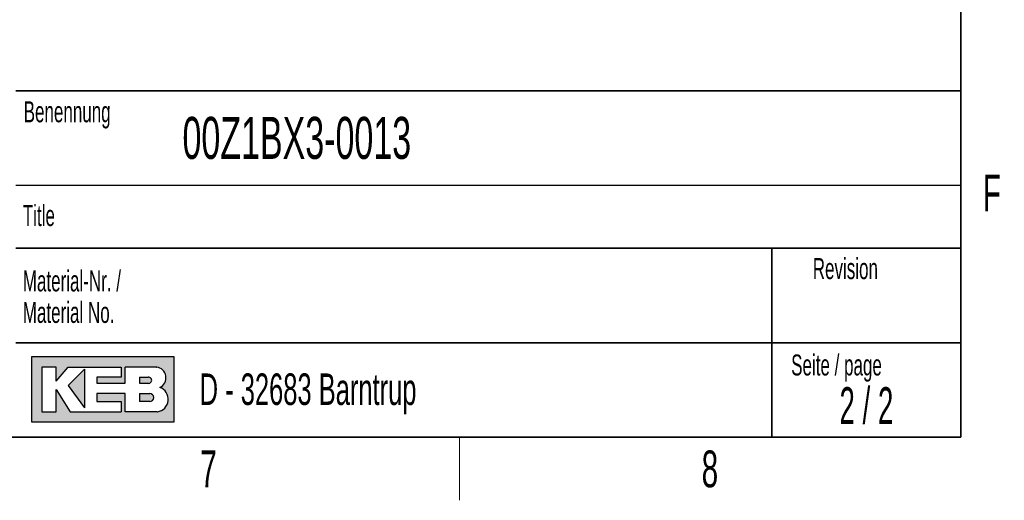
# Model space of a CAD drawing. Header units: millimetres. Extents: x 5 to 418, y 2 to 292.
# Tile 29 of 39: x 318 to 412, y 6 to 52. Entities that reach past the tile are written whole.
import ezdxf

# ---------------------------------------------------------------- set-up
doc = ezdxf.new("R2010")
doc.units = ezdxf.units.MM
doc.layers.add('SLD-0', color=7, linetype='Continuous')
doc.styles.add('SLDTEXTSTYLE0', font='TXT', dxfattribs={"width": 0.605})
doc.styles.add('SLDTEXTSTYLE1', font='TXT', dxfattribs={"width": 0.563})

# ---------------------------------------------------------------- blocks, each defined once
blk = doc.blocks.new('SW_NOTE_0_3')
at = {"layer": 'SLD-0', "color": 0, "char_height": 2, "attachment_point": 1, "style": 'SLDTEXTSTYLE0'}
for s, insert in [('Material-Nr. /', (0, 2.5781354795)), ('Material No.', (0, -0.4218645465))]:
    blk.add_mtext(s, dxfattribs=dict(at, insert=insert))

msp = doc.modelspace()

# ---------------------------------------------------------------- hatches: boundary and pattern name
at = {"linetype": 'Continuous'}
h = msp.add_hatch(color=7, dxfattribs=at)
h.paths.add_polyline_path([(319.519086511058, 13.45626988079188), (333.083981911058, 13.45626988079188), (333.083981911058, 19.65736492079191), (319.519086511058, 19.65736492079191)], flags=0)
edge = h.paths.add_edge_path(flags=0)
edge.add_arc((331.3188604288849, 15.61738520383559), 1.20464082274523, -81.72003226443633, 70.1709600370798, ccw=False)
edge.add_line((331.4923410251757, 14.42530131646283), (331.480008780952, 14.42519098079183))
edge.add_line((331.480008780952, 14.42519098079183), (328.4331606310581, 14.42519098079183))
edge.add_line((328.4331606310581, 14.42519098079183), (328.4331606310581, 16.16924896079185))
edge.add_line((328.4331606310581, 16.16924896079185), (325.7201815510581, 16.16924896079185))
edge.add_line((325.7201815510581, 16.16924896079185), (325.7201815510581, 15.39411208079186))
edge.add_line((325.7201815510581, 15.39411208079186), (328.0455921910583, 15.39411208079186))
edge.add_line((328.0455921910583, 15.39411208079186), (328.0455921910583, 14.42519098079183))
edge.add_line((328.0455921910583, 14.42519098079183), (323.2009866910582, 14.42519098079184))
edge.add_line((323.2009866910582, 14.42519098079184), (321.8444971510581, 16.55681740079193))
edge.add_line((321.8444971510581, 16.55681740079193), (321.8444971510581, 14.42519098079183))
edge.add_line((321.8444971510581, 14.42519098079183), (320.4880076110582, 14.42519098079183))
edge.add_line((320.4880076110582, 14.42519098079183), (320.4880076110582, 18.68844382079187))
edge.add_line((320.4880076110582, 18.68844382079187), (321.8444971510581, 18.68844382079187))
edge.add_line((321.8444971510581, 18.68844382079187), (321.8444971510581, 17.33195428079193))
edge.add_line((321.8444971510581, 17.33195428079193), (323.0072024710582, 18.68844382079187))
edge.add_line((323.0072024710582, 18.68844382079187), (328.0455921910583, 18.68844382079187))
edge.add_line((328.0455921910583, 18.68844382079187), (328.0455921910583, 17.71952272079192))
edge.add_line((328.0455921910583, 17.71952272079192), (325.7201815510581, 17.71952272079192))
edge.add_line((325.7201815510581, 17.71952272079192), (325.7201815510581, 17.13817006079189))
edge.add_line((325.7201815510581, 17.13817006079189), (328.4331606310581, 17.13817006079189))
edge.add_line((328.4331606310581, 17.13817006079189), (328.4331606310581, 18.68844382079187))
edge.add_line((328.4331606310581, 18.68844382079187), (331.4242487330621, 18.68844382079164))
edge.add_line((331.4242487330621, 18.68844382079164), (331.4256482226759, 18.68844382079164))
edge.add_line((331.4256482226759, 18.68844382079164), (331.4259454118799, 18.68845828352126))
edge.add_arc((331.2860949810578, 17.67430640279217), 1.023749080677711, -64.45894120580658, 82.14849338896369, ccw=False)
msp.add_hatch(color=7, dxfattribs=at).paths.add_polyline_path([(324.5574762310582, 14.81275942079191), (324.557476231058, 18.49465960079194), (323.0072024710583, 16.94438584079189)], flags=0)
h = msp.add_hatch(color=7, dxfattribs=at)
edge = h.paths.add_edge_path(flags=0)
edge.add_line((329.7896501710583, 17.13817006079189), (330.6013652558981, 17.13817006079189))
edge.add_arc((330.6568434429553, 17.42884639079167), 0.2959232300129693, 259.1945394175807, 460.8054605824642)
edge.add_line((330.6013652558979, 17.71952272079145), (329.7896501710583, 17.71952272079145))
edge.add_line((329.7896501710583, 17.71952272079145), (329.7896501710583, 17.13817006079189))
h = msp.add_hatch(color=7, dxfattribs=at)
edge = h.paths.add_edge_path(flags=0)
edge.add_line((329.7896501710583, 15.39411208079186), (330.7588584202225, 15.39411208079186))
edge.add_arc((330.7588584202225, 15.78168052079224), 0.3875684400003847, 270.0000000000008, 450.0000000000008)
edge.add_line((330.7588584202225, 16.16924896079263), (330.7386620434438, 16.16924896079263))
edge.add_line((330.7386620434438, 16.16924896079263), (329.7896501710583, 16.16924896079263))
edge.add_line((329.7896501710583, 16.16924896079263), (329.7896501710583, 15.39411208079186))

# ---------------------------------------------------------------- linework, layer by layer
at = {"layer": 'SLD-0', "lineweight": 35}
for p, q in [((408, 12), (408, 282.5)), ((318, 45), (408, 45)), ((408, 45), (408, 12)), ((408, 30), (318, 30)), ((390, 12), (390, 30)), ((318, 21), (390, 21)), ((390, 21), (408, 21)), ((26, 12), (408, 12)), ((408, 12), (318, 12))]:
    msp.add_line(p, q, dxfattribs=at)
at = {"layer": 'SLD-0'}
for p, q in [((318, 36), (408, 36)), ((331.4242487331, 18.6884438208), (331.4256482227, 18.6884438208)), ((331.4256482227, 18.6884438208), (331.4259454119, 18.6884582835)), ((331.480008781, 14.4251909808), (331.4923410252, 14.4253013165))]:
    msp.add_line(p, q, dxfattribs=at)
at = {"layer": 'SLD-0', "linetype": 'Continuous'}
for p, q in [((333.0839819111, 19.6573649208), (319.5190865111, 19.6573649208)), ((319.5190865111, 19.6573649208), (319.5190865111, 13.4562698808)), ((333.0839819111, 13.4562698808), (333.0839819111, 19.6573649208)), ((321.8444971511, 18.6884438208), (320.4880076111, 18.6884438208)), ((320.4880076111, 18.6884438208), (320.4880076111, 14.4251909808)), ((321.8444971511, 17.3319542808), (323.0072024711, 18.6884438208)), ((321.8444971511, 17.3319542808), (321.8444971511, 18.6884438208)), ((323.0072024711, 18.6884438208), (328.0455921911, 18.6884438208)), ((324.5574762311, 18.4946596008), (323.0072024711, 16.9443858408)), ((324.5574762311, 18.4946596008), (324.5574762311, 14.8127594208)), ((328.0455921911, 18.6884438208), (328.0455921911, 17.7195227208)), ((331.4242487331, 18.6884438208), (328.4331606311, 18.6884438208)), ((328.4331606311, 17.1381700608), (328.4331606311, 18.6884438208)), ((331.4242487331, 18.6884438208), (331.4256482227, 18.6884438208)), ((331.4256482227, 18.6884438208), (331.4259454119, 18.6884582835)), ((323.0072024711, 16.9443858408), (324.5574762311, 14.8127594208)), ((325.7201815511, 17.7195227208), (325.7201815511, 17.1381700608)), ((328.0455921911, 17.7195227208), (325.7201815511, 17.7195227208)), ((325.7201815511, 17.1381700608), (328.4331606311, 17.1381700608)), ((329.7896501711, 17.7195227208), (330.6013652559, 17.7195227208)), ((329.7896501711, 17.7195227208), (329.7896501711, 17.1381700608)), ((329.7896501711, 17.1381700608), (330.6013652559, 17.1381700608)), ((321.8444971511, 14.4251909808), (321.8444971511, 16.5568174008)), ((321.8444971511, 16.5568174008), (323.2009866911, 14.4251909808)), ((325.7201815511, 16.1692489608), (325.7201815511, 15.3941120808)), ((328.4331606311, 16.1692489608), (325.7201815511, 16.1692489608)), ((328.4331606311, 14.4251909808), (328.4331606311, 16.1692489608)), ((329.7896501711, 16.1692489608), (330.7588584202, 16.1692489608)), ((329.7896501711, 16.1692489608), (329.7896501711, 15.3941120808)), ((330.7386620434, 16.1692489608), (330.7588584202, 16.1692489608)), ((325.7201815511, 15.3941120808), (328.0455921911, 15.3941120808)), ((328.0455921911, 15.3941120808), (328.0455921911, 14.4251909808)), ((330.7588584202, 15.3941120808), (329.7896501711, 15.3941120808)), ((320.4880076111, 14.4251909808), (321.8444971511, 14.4251909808)), ((323.2009866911, 14.4251909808), (328.0455921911, 14.4251909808)), ((331.480008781, 14.4251909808), (328.4331606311, 14.4251909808)), ((331.480008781, 14.4251909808), (331.4923410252, 14.4253013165)), ((319.5190865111, 13.4562698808), (333.0839819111, 13.4562698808))]:
    msp.add_line(p, q, dxfattribs=at)
at = {"layer": 'SLD-0', "lineweight": 18}
msp.add_line((360.25, 6), (360.25, 12), dxfattribs=at)
at = {"layer": 'SLD-0', "linetype": 'Continuous'}
for centre, radius, start, end in [((331.2860949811, 17.6743064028), 1.023749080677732, 295.5410587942, 82.148493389), ((330.656843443, 17.4288463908), 0.2959232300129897, 259.1945394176, 100.8054605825), ((330.7588584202, 15.7816805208), 0.3875684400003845, 270, 90), ((331.3188604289, 15.6173852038), 1.204640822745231, 278.2799677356, 70.1709600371)]:
    msp.add_arc(centre, radius, start, end, dxfattribs=at)

# ---------------------------------------------------------------- block references
at = {"layer": 'SLD-0'}
msp.add_blockref('SW_NOTE_0_3', (318.6797653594, 25.3096913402), dxfattribs=at)

# ---------------------------------------------------------------- texts
for s, insert, char_height, attachment_point, style in [('Benennung', (318.7636716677, 43.9908879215), 2, 1, 'SLDTEXTSTYLE0'), ('00Z1BX3-0013', (333.8826865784, 42.5045188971), 4, 1, 'SLDTEXTSTYLE0'), ('F', (410.9536166, 37.0010772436), 3.5, 2, 'SLDTEXTSTYLE0'), ('Title', (318.6797653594, 34.1107265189), 2, 1, 'SLDTEXTSTYLE0'), ('Revision', (393.8965220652, 29.0591225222), 2, 1, 'SLDTEXTSTYLE0'), ('Seite / page', (391.8390568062, 19.8830679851), 2, 1, 'SLDTEXTSTYLE0'), ('D - 32683 Barntrup', (335.5202035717, 18.0786992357), 3, 1, 'SLDTEXTSTYLE0'), ('2 / 2', (399.0027718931, 16.7706515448), 3.5, 2, 'SLDTEXTSTYLE1'), ('7', (336.3527123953, 10.7429955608), 3.5, 2, 'SLDTEXTSTYLE0'), ('8', (384.1027123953, 10.7429955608), 3.5, 2, 'SLDTEXTSTYLE0')]:
    msp.add_mtext(s, dxfattribs=dict(at, insert=insert, char_height=char_height, attachment_point=attachment_point, style=style))

doc.saveas('drawing.dxf')
